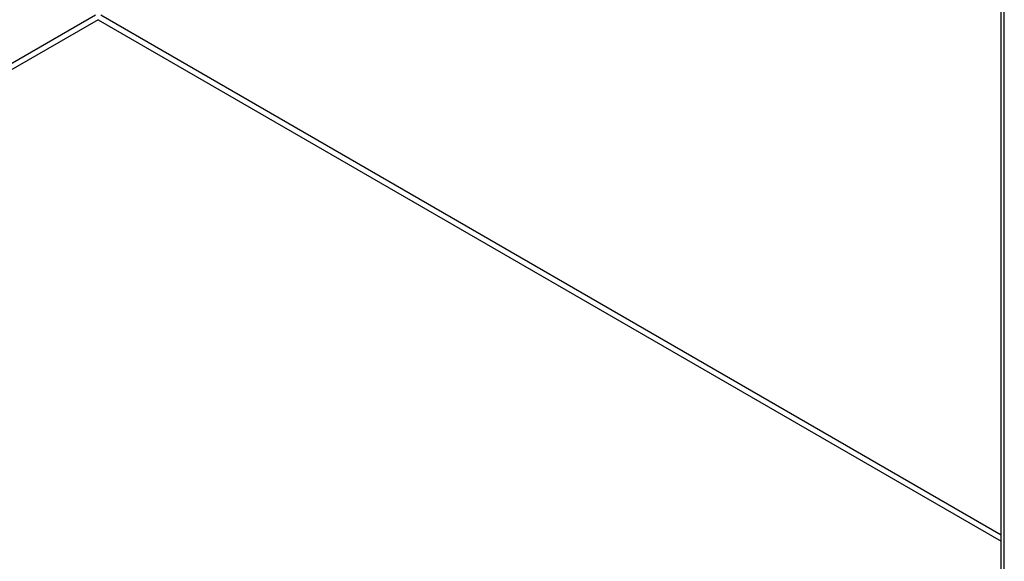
# Model space of a CAD drawing. Header units: inches. Extents: x 2 to 144, y 2 to 93.
# Tile 41 of 56: x 120.11 to 128.01, y 45.31 to 49.65. Entities that reach past the tile are written whole.
import ezdxf

# ---------------------------------------------------------------- set-up
doc = ezdxf.new("R2010")
doc.units = ezdxf.units.IN
doc.header["$LTSCALE"] = 8.616264
doc.header["$MEASUREMENT"] = 0
doc.layers.add('Visible Edges(ANSI)', color=7, linetype='Continuous', lineweight=25)
doc.layers.add('Visible Tangent Edges(ANSI)', color=7, linetype='Continuous', lineweight=25)

msp = doc.modelspace()

# ---------------------------------------------------------------- linework, layer by layer
at = {"layer": 'Visible Edges(ANSI)'}
msp.add_line((127.9902, 38.9266), (127.9902, 57.1125), dxfattribs=at)
at = {"layer": 'Visible Tangent Edges(ANSI)'}
for p, q in [((128.0148, 38.8259), (128.0148, 57.1446)), ((115.6994, 46.7936), (120.7192, 49.6918)), ((120.7411, 49.6538), (115.7213, 46.7556)), ((120.7411, 49.6538), (127.9902, 45.4685)), ((120.763, 49.6918), (127.9902, 45.5191))]:
    msp.add_line(p, q, dxfattribs=at)

doc.saveas('drawing.dxf')
